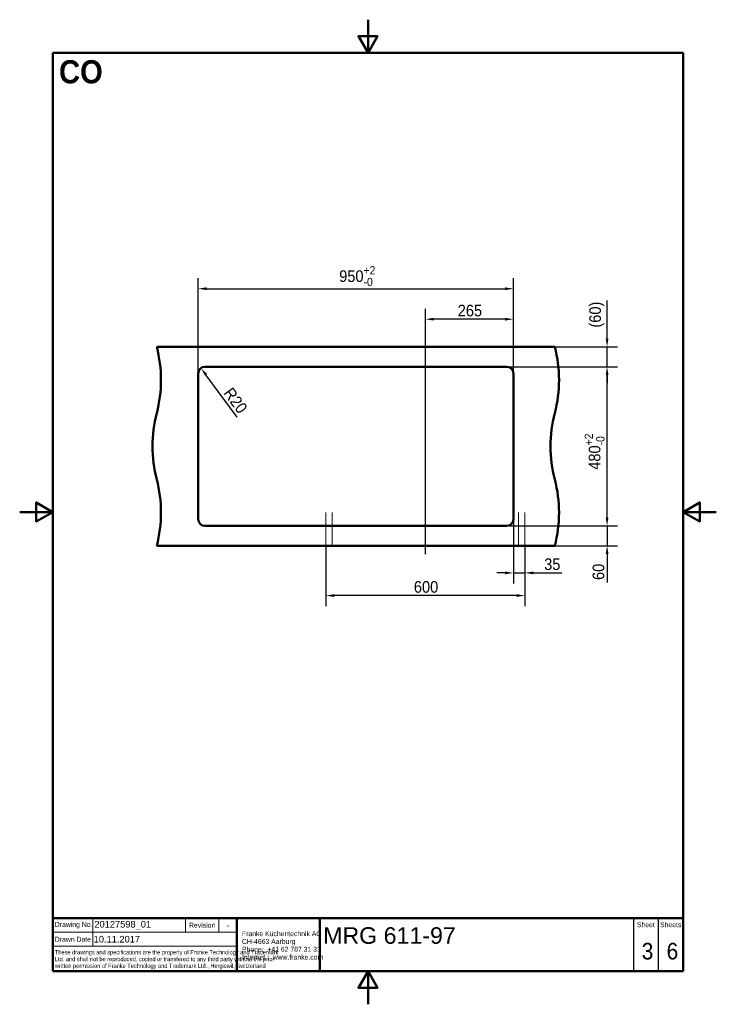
# Paper-space layout 'CO_3' of a CAD drawing. Header units: millimetres. Extents: x 0 to 2100, y 0 to 2970.
import ezdxf
from ezdxf.enums import TextEntityAlignment as Align

# ---------------------------------------------------------------- set-up
doc = ezdxf.new("R2010")
doc.units = ezdxf.units.MM
doc.header["$LTSCALE"] = 10
for name, color, linetype, lineweight in [('Centerline(ISO)', 7, 'Continuous', 25), ('Dimensions(ISO)', 7, 'Continuous', 25), ('Sketch Geometry(DIN)', 7, 'Continuous', 50), ('Sketch Geometry(ISO)', 7, 'Continuous', 50), ('Symbole(DIN)', 7, 'Continuous', 25), ('Symbols(ISO)', 7, 'Continuous', 25), ('Visible Edges(ISO)', 7, 'Continuous', 50)]:
    doc.layers.add(name, color=color, linetype=linetype, lineweight=lineweight)
doc.styles.add('Text Style20', font='arial.ttf')
doc.styles.add('Text Style40', font='arial.ttf')
doc.styles.add('Text Style9', font='arial.ttf')
doc.styles.add('Text_3.5mm', font='arial.ttf', dxfattribs={"width": 0.9})
doc.styles.add('Text_5.0mm', font='arial.ttf', dxfattribs={"width": 0.9})
doc.styles.add('Text__1.3mm', font='arial.ttf', dxfattribs={"width": 0.9})
doc.styles.add('Text__1.5mm', font='arial.ttf', dxfattribs={"width": 0.9})
doc.styles.add('Text__3.5mm', font='arial.ttf', dxfattribs={"width": 0.9})
doc.styles.add('Text__5.0mm', font='arial.ttf', dxfattribs={"width": 0.9})
doc.dimstyles.new('KS-STANDARD', dxfattribs={"dimscale": 10, "dimtxt": 3.5, "dimasz": 2.5, "dimexe": 3.175, "dimexo": 0, "dimgap": 0.8, "dimtad": 1, "dimdec": 1, "dimrnd": 1e-08, "dimtxsty": 'Text_3.5mm', "dimcen": 0.09, "dimdle": 10, "dimclrd": 7, "dimclre": 7, "dimclrt": 7, "dimadec": 0, "dimazin": 2, "dimtfac": 0.714286, "dimtdec": 4, "dimtmove": 0, "dimatfit": 3, "dimfxl": 1, "dimtolj": 1, "dimlwd": 25, "dimlwe": 25, "dimarcsym": 0})

# ---------------------------------------------------------------- blocks, each defined once
blk = doc.blocks.new('Title Blocks FKT-Marketing')
at = {"layer": 'Sketch Geometry(DIN)', "color": 7, "linetype": 'Continuous', "lineweight": 50}
for p, q in [((97.45, 118.35), (287.45, 118.35)), ((97.45, 118.35), (97.45, 102.35)), ((152.95, 118.35), (152.95, 102.35)), ((177.95, 102.35), (177.95, 118.35)), ((287.45, 102.35), (287.45, 118.35)), ((97.45, 102.35), (287.45, 102.35))]:
    blk.add_line(p, q, dxfattribs=at)
at = {"layer": 'Sketch Geometry(DIN)', "color": 7, "linetype": 'Continuous', "lineweight": 18}
for p, q in [((109.45, 118.35), (109.45, 109.85)), ((137.45, 114.1), (137.45, 118.35)), ((147.45, 114.1), (147.45, 118.35)), ((97.45, 114.1), (152.95, 114.1)), ((97.45, 109.85), (152.95, 109.85))]:
    blk.add_line(p, q, dxfattribs=at)
at = {"layer": 'Sketch Geometry(DIN)', "color": 7, "linetype": 'Continuous', "lineweight": 25}
for p, q in [((272.45, 118.35), (272.45, 102.35)), ((279.95, 118.35), (279.95, 102.35))]:
    blk.add_line(p, q, dxfattribs=at)
at = {"layer": 'Symbole(DIN)', "color": 7, "style": 'Text__1.5mm'}
for s, insert, char_height, width, attachment_point in [('\\fArial|b0|i0;Drawing No.', (98.05, 116.22), 1.4986, 15.7321, 4), ('Revision', (142.45, 116.22), 1.499, 13.4705, 5), ('Sheet', (276.2, 116.35), 1.499, 6.6871, 5), ('Sheets', (283.7, 116.35), 1.499, 6.6871, 5), ('Drawn Date', (98.05, 111.97), 1.499, 13.6702, 4)]:
    blk.add_mtext(s, dxfattribs=dict(at, insert=insert, char_height=char_height, width=width, attachment_point=attachment_point))
at = {"layer": 'Symbole(DIN)', "color": 7, "attachment_point": 4, "line_spacing_factor": 0.944221}
for s, insert, char_height, width, style in [('\\fArial|b0|i0;\\H1.4986;Franke Küchentechnik AG\\PCH-4663 Aarburg\\PPhone:  +41 62 787 31 31\\PInternet :  www.franke.com', (154.45, 110.11), 1.4986, 34.1835, 'Text__3.5mm'), ('\\fArial|b0|i0;\\W0.75;These drawings and specifications are the property of Franke Technology and Trademark Ltd. and shall not be reproduced, copied or transfered to any third party without the prior written permission of Franke Technology and Trademark Ltd., Hergiswil, Switzerland', (98.05, 105.81), 1.3, 54.5435, 'Text__1.3mm')]:
    blk.add_mtext(s, dxfattribs=dict(at, insert=insert, char_height=char_height, width=width, style=style))
at = {"layer": 'Symbole(DIN)', "color": 7}
for tag, p, height, style in [('Document_Number_001', (109.96, 115.5), 2, 'Text Style40'), ('Revision_Index_1_001', (149.73, 115.22), 2, 'Text Style40'), ('Title_001', (178.93, 110.6), 5, 'Text Style20'), ('Drawn_Date_001', (109.74, 110.99), 2, 'Text Style40')]:
    blk.add_attdef(tag, p, '', height=height, dxfattribs=dict(at, style=style))
at = {"layer": 'Symbole(DIN)', "color": 7, "style": 'Text__5.0mm', "width": 0.9}
for tag, p in [('Sheet_number_001', (274.96, 105.88)), ('Number_of_sheets_001', (282.47, 105.88))]:
    blk.add_attdef(tag, p, '', height=5, dxfattribs=at)
at = {"layer": 'Symbole(DIN)', "color": 7, "style": 'Text Style9'}
blk.add_attdef('Auxiliary_Remark1', text='', height=3.5, dxfattribs=at).set_placement((179.45, 105.85), align=Align.MIDDLE_LEFT)
blk = doc.blocks.new('*D5')
at = {"layer": 'Defpoints', "color": 0, "linetype": 'Continuous', "transparency": 16777216}
for p in [(1488.2, 1463.2), (1523.2, 1383.2), (1488.2, 1301.3)]:
    blk.add_point(p, dxfattribs=at)
at = {"layer": 'Dimensions(ISO)', "color": 7, "linetype": 'Continuous', "lineweight": 25, "transparency": 16777216}
for p, q in [((1488.2, 1463.2), (1488.2, 1269.6)), ((1523.2, 1383.2), (1523.2, 1269.6)), ((1463.2, 1301.3), (1438.2, 1301.3)), ((1488.2, 1301.3), (1523.2, 1301.3)), ((1548.2, 1301.3), (1634.5, 1301.3))]:
    blk.add_line(p, q, dxfattribs=at)
at = {"layer": 'Dimensions(ISO)', "color": 7, "linetype": 'Continuous', "transparency": 16777216}
for points in [[(1463.2, 1305.5), (1463.2, 1297.2), (1488.2, 1301.3)], [(1548.2, 1305.5), (1548.2, 1297.2), (1523.2, 1301.3)]]:
    blk.add_solid(points, dxfattribs=at)
at = {"layer": 'Dimensions(ISO)', "color": 7, "linetype": 'Continuous', "lineweight": 25, "transparency": 16777216, "insert": (1581.2, 1327.2), "char_height": 35, "attachment_point": 4, "style": 'Text_3.5mm'}
blk.add_mtext('\\A1;35', dxfattribs=at)
blk = doc.blocks.new('*D6')
at = {"layer": 'Defpoints', "color": 0, "linetype": 'Continuous', "transparency": 16777216}
for p in [(923.2, 1383.2), (1523.2, 1383.2), (923.2, 1232.9)]:
    blk.add_point(p, dxfattribs=at)
at = {"layer": 'Dimensions(ISO)', "color": 7, "linetype": 'Continuous', "lineweight": 25, "transparency": 16777216}
for p, q in [((923.2, 1383.2), (923.2, 1201.1)), ((1523.2, 1383.2), (1523.2, 1201.1)), ((1498.2, 1232.9), (948.2, 1232.9))]:
    blk.add_line(p, q, dxfattribs=at)
at = {"layer": 'Dimensions(ISO)', "color": 7, "linetype": 'Continuous', "transparency": 16777216}
for points in [[(948.2, 1237.1), (948.2, 1228.7), (923.2, 1232.9)], [(1498.2, 1237.1), (1498.2, 1228.7), (1523.2, 1232.9)]]:
    blk.add_solid(points, dxfattribs=at)
at = {"layer": 'Dimensions(ISO)', "color": 7, "linetype": 'Continuous', "lineweight": 25, "transparency": 16777216, "insert": (1188.3, 1258.8), "char_height": 35, "attachment_point": 4, "style": 'Text_3.5mm'}
blk.add_mtext('\\A1;600', dxfattribs=at)
blk = doc.blocks.new('*D7')
at = {"layer": 'Defpoints', "color": 0, "linetype": 'Continuous', "transparency": 16777216}
for p in [(1468.2, 1443.2), (1770.8, 1443.2), (1613.2, 1383.2)]:
    blk.add_point(p, dxfattribs=at)
at = {"layer": 'Dimensions(ISO)', "color": 7, "linetype": 'Continuous', "lineweight": 25, "transparency": 16777216}
for p, q in [((1770.8, 1468.2), (1770.8, 1493.2)), ((1468.2, 1443.2), (1802.6, 1443.2)), ((1770.8, 1443.2), (1770.8, 1383.2)), ((1613.2, 1383.2), (1802.6, 1383.2)), ((1770.8, 1358.2), (1770.8, 1272))]:
    blk.add_line(p, q, dxfattribs=at)
at = {"layer": 'Dimensions(ISO)', "color": 7, "linetype": 'Continuous', "transparency": 16777216}
for points in [[(1766.6, 1468.2), (1775, 1468.2), (1770.8, 1443.2)], [(1766.6, 1358.2), (1775, 1358.2), (1770.8, 1383.2)]]:
    blk.add_solid(points, dxfattribs=at)
at = {"layer": 'Dimensions(ISO)', "color": 7, "linetype": 'Continuous', "lineweight": 25, "transparency": 16777216, "insert": (1744.9, 1280), "char_height": 35, "attachment_point": 4, "rotation": 90, "style": 'Text_3.5mm'}
blk.add_mtext('\\A1;60', dxfattribs=at)
blk = doc.blocks.new('*D8')
at = {"layer": 'Defpoints', "color": 0, "linetype": 'Continuous', "transparency": 16777216}
for p in [(1613.2, 1983.2), (1770.8, 1983.2), (1468.2, 1923.2)]:
    blk.add_point(p, dxfattribs=at)
at = {"layer": 'Dimensions(ISO)', "color": 7, "linetype": 'Continuous', "lineweight": 25, "transparency": 16777216}
for p, q in [((1770.8, 2008.2), (1770.8, 2123.2)), ((1613.2, 1983.2), (1802.6, 1983.2)), ((1770.8, 1923.2), (1770.8, 1983.2)), ((1468.2, 1923.2), (1802.6, 1923.2)), ((1770.8, 1898.2), (1770.8, 1873.2))]:
    blk.add_line(p, q, dxfattribs=at)
at = {"layer": 'Dimensions(ISO)', "color": 7, "linetype": 'Continuous', "transparency": 16777216}
for points in [[(1766.6, 2008.2), (1775, 2008.2), (1770.8, 1983.2)], [(1766.6, 1898.2), (1775, 1898.2), (1770.8, 1923.2)]]:
    blk.add_solid(points, dxfattribs=at)
at = {"layer": 'Dimensions(ISO)', "color": 7, "linetype": 'Continuous', "lineweight": 25, "transparency": 16777216, "insert": (1739.9, 2041.2), "char_height": 35, "attachment_point": 4, "rotation": 90, "style": 'Text_3.5mm'}
blk.add_mtext('\\A1;(60)', dxfattribs=at)
blk = doc.blocks.new('*D9')
at = {"layer": 'Defpoints', "color": 0, "linetype": 'Continuous', "transparency": 16777216}
for p in [(1223.2, 2066.6), (1223.2, 2047.8), (1488.2, 1903.2)]:
    blk.add_point(p, dxfattribs=at)
at = {"layer": 'Dimensions(ISO)', "color": 7, "linetype": 'Continuous', "lineweight": 25, "transparency": 16777216}
for p, q in [((1223.2, 2047.8), (1223.2, 2098.3)), ((1488.2, 1903.2), (1488.2, 2098.3)), ((1463.2, 2066.6), (1248.2, 2066.6))]:
    blk.add_line(p, q, dxfattribs=at)
at = {"layer": 'Dimensions(ISO)', "color": 7, "linetype": 'Continuous', "transparency": 16777216}
for points in [[(1248.2, 2070.7), (1248.2, 2062.4), (1223.2, 2066.6)], [(1463.2, 2070.7), (1463.2, 2062.4), (1488.2, 2066.6)]]:
    blk.add_solid(points, dxfattribs=at)
at = {"layer": 'Dimensions(ISO)', "color": 7, "linetype": 'Continuous', "lineweight": 25, "transparency": 16777216, "insert": (1320.5, 2092.4), "char_height": 35, "attachment_point": 4, "style": 'Text_3.5mm'}
blk.add_mtext('\\A1;265', dxfattribs=at)
blk = doc.blocks.new('*D10')
at = {"layer": 'Defpoints', "color": 0, "linetype": 'Continuous', "transparency": 16777216}
for p in [(1468.2, 1923.2), (1770.8, 1923.2), (1468.2, 1443.2)]:
    blk.add_point(p, dxfattribs=at)
at = {"layer": 'Dimensions(ISO)', "color": 7, "linetype": 'Continuous', "lineweight": 25, "transparency": 16777216}
for p, q in [((1468.2, 1923.2), (1802.6, 1923.2)), ((1770.8, 1468.2), (1770.8, 1898.2)), ((1468.2, 1443.2), (1802.6, 1443.2))]:
    blk.add_line(p, q, dxfattribs=at)
at = {"layer": 'Dimensions(ISO)', "color": 7, "linetype": 'Continuous', "transparency": 16777216}
for points in [[(1766.6, 1898.2), (1775, 1898.2), (1770.8, 1923.2)], [(1766.6, 1468.2), (1775, 1468.2), (1770.8, 1443.2)]]:
    blk.add_solid(points, dxfattribs=at)
at = {"layer": 'Dimensions(ISO)', "color": 7, "linetype": 'Continuous', "lineweight": 25, "transparency": 16777216, "insert": (1733, 1612.5), "char_height": 35, "attachment_point": 4, "rotation": 90, "style": 'Text_3.5mm'}
blk.add_mtext('\\A1;480{\\H25.000001;\\S+2^ -0;}', dxfattribs=at)
blk = doc.blocks.new('*D11')
at = {"layer": 'Defpoints', "color": 0, "linetype": 'Continuous', "transparency": 16777216}
for p in [(1488.2, 2158.6), (538.2, 1903.2), (1488.2, 1903.2)]:
    blk.add_point(p, dxfattribs=at)
at = {"layer": 'Dimensions(ISO)', "color": 7, "linetype": 'Continuous', "lineweight": 25, "transparency": 16777216}
for p, q in [((538.2, 1903.2), (538.2, 2190.3)), ((1488.2, 1903.2), (1488.2, 2190.3)), ((563.2, 2158.6), (1463.2, 2158.6))]:
    blk.add_line(p, q, dxfattribs=at)
at = {"layer": 'Dimensions(ISO)', "color": 7, "linetype": 'Continuous', "transparency": 16777216}
for points in [[(563.2, 2162.7), (563.2, 2154.4), (538.2, 2158.6)], [(1463.2, 2162.7), (1463.2, 2154.4), (1488.2, 2158.6)]]:
    blk.add_solid(points, dxfattribs=at)
at = {"layer": 'Dimensions(ISO)', "color": 7, "linetype": 'Continuous', "lineweight": 25, "transparency": 16777216, "insert": (963.1, 2196.4), "char_height": 35, "attachment_point": 4, "style": 'Text_3.5mm'}
blk.add_mtext('\\A1;950{\\H25.000001;\\S+2^ -0;}', dxfattribs=at)
blk = doc.blocks.new('*D12')
at = {"layer": 'Defpoints', "color": 0, "linetype": 'Continuous', "transparency": 16777216}
for p in [(546.3, 1919.3), (558.2, 1903.2)]:
    blk.add_point(p, dxfattribs=at)
at = {"layer": 'Dimensions(ISO)', "color": 7, "linetype": 'Continuous', "lineweight": 25, "transparency": 16777216}
blk.add_line((655.2, 1771.4), (561.1, 1899.1), dxfattribs=at)
at = {"layer": 'Dimensions(ISO)', "color": 7, "linetype": 'Continuous', "transparency": 16777216}
blk.add_solid([(564.5, 1901.6), (557.8, 1896.7), (546.3, 1919.3)], dxfattribs=at)
at = {"layer": 'Dimensions(ISO)', "color": 7, "linetype": 'Continuous', "lineweight": 25, "transparency": 16777216, "insert": (626.7, 1853.7), "char_height": 35, "attachment_point": 4, "rotation": 306.3778, "style": 'Text_3.5mm'}
blk.add_mtext('\\A1;R20', dxfattribs=at)
blk = doc.blocks.new('Borders Default Border')
at = {"layer": 'Sketch Geometry(ISO)', "flags": 128}
for points in [[(105, 297), (105, 287), (102.11, 292), (107.89, 292), (105, 287)], [(10, 10), (10, 287), (200, 287), (200, 10), (10, 10)], [(0, 148.5), (10, 148.5), (5, 151.39), (5, 145.61), (10, 148.5)], [(210, 148.5), (200, 148.5), (205, 151.39), (205, 145.61), (200, 148.5)], [(105, 0), (105, 10), (102.11, 5), (107.89, 5), (105, 10)]]:
    blk.add_lwpolyline(points, dxfattribs=at)

psp = doc.layouts.new('CO_3')

# ---------------------------------------------------------------- linework, layer by layer
at = {"layer": 'Centerline(ISO)', "linetype": 'Continuous'}
psp.add_line((1223.16, 1358.156), (1223.16, 2047.824), dxfattribs=at)
at = {"layer": 'Sketch Geometry(ISO)', "linetype": 'Continuous', "lineweight": 18}
for p, q in [((923.16, 1383.156), (923.16, 1483.156)), ((942.16, 1383.156), (942.16, 1483.156)), ((1504.16, 1383.156), (1504.16, 1483.156)), ((1523.16, 1383.156), (1523.16, 1483.156))]:
    psp.add_line(p, q, dxfattribs=at)
at = {"layer": 'Visible Edges(ISO)'}
for p, q in [((413.16, 1983.156), (1613.16, 1983.156)), ((538.16, 1463.156), (538.16, 1903.156)), ((558.16, 1923.156), (1468.16, 1923.156)), ((1488.16, 1903.156), (1488.16, 1463.156)), ((1468.16, 1443.156), (558.16, 1443.156)), ((413.16, 1383.156), (1613.16, 1383.156))]:
    psp.add_line(p, q, dxfattribs=at)
for centre, radius, start, end in [((25.862, 1883.156), 400, 345.522488, 14.477512), ((1225.862, 1883.156), 400, 345.522488, 14.477512), ((558.16, 1903.156), 20, 90, 180), ((1468.16, 1903.156), 20, 0, 90), ((800.459, 1683.156), 400, 165.522488, 194.477512), ((2000.459, 1683.156), 400, 165.522488, 194.477512), ((25.862, 1483.156), 400, 345.522488, 14.477512), ((1225.862, 1483.156), 400, 345.522488, 14.477512), ((558.16, 1463.156), 20, 180, 270), ((1468.16, 1463.156), 20, 270, 0)]:
    psp.add_arc(centre, radius, start, end, dxfattribs=at)

# ---------------------------------------------------------------- block references
at = {"xscale": 10, "yscale": 10, "zscale": 10}
psp.add_blockref('Borders Default Border', (0, 0), dxfattribs=at)
psp.add_blockref('Title Blocks FKT-Marketing', (-874.458, -923.483), dxfattribs=at).add_auto_attribs({'Title_001': 'MRG 611-97', 'Revision_Index_1_001': '-', 'Document_Number_001': '20127598_01', 'Drawn_Date_001': '10.11.2017', 'Sheet_number_001': '3', 'Number_of_sheets_001': '6'})

# ---------------------------------------------------------------- texts
at = {"layer": 'Symbols(ISO)', "color": 7, "insert": (118.491, 2812.407), "char_height": 70, "width": 131.9436, "attachment_point": 4, "style": 'Text_5.0mm'}
psp.add_mtext('{\\fArial|b1|i0;\\H70.0000;CO}', dxfattribs=at)

# ---------------------------------------------------------------- dimensions: what is measured, and where the dimension line sits
at = {"layer": 'Dimensions(ISO)', "color": 7, "linetype": 'Continuous', "lineweight": 25}
for base, p1, p2, override, picture, middle in [((1488.16, 2158.573), (538.16, 1903.156), (1488.16, 1903.156), {"dimgap": 0.8, "dimdec": 0, "dimtol": 1, "dimlim": 0, "dimtp": 2, "dimtm": 1e-09, "dimtdec": 4, "dimtofl": 0, "dimatfit": 1}, '*D11', (1015.16, 2158.573)), ((923.16, 1232.883), (1523.16, 1383.156), (923.16, 1383.156), {"dimgap": 0.8, "dimdec": 1, "dimtol": 0, "dimlim": 0, "dimtp": 0, "dimtm": 0, "dimtdec": 4, "dimtofl": 0, "dimatfit": 1}, '*D6', (1223.16, 1232.883))]:
    dim = psp.add_linear_dim(base=base, p1=p1, p2=p2, dimstyle='KS-STANDARD', override=override, dxfattribs=at)
    dim.commit()
    dim.dimension.update_dxf_attribs({"geometry": picture, "text_midpoint": middle, "dimtype": 160})
for base, p1, p2, angle, override, picture, middle in [((1223.16, 2066.561), (1488.16, 1903.156), (1223.16, 2047.824), 180, {"dimgap": 0.8, "dimdec": 0, "dimtol": 0, "dimlim": 0, "dimtp": 0, "dimtm": 0, "dimtdec": 4, "dimtofl": 0, "dimatfit": 1}, '*D9', (1355.66, 2066.561)), ((1770.807, 1923.156), (1468.16, 1443.156), (1468.16, 1923.156), 90, {"dimgap": 0.8, "dimdec": 1, "dimtol": 1, "dimlim": 0, "dimtp": 2, "dimtm": 1e-09, "dimtdec": 4, "dimtofl": 0, "dimatfit": 1}, '*D10', (1770.807, 1665.156)), ((1770.807, 1443.156), (1613.16, 1383.156), (1468.16, 1443.156), 90, {"dimgap": 0.8, "dimdec": 1, "dimtol": 0, "dimlim": 0, "dimtp": 0, "dimtm": 0, "dimtdec": 4, "dimtofl": 1, "dimatfit": 1}, '*D7', (1770.807, 1302.562)), ((1488.16, 1301.342), (1523.16, 1383.156), (1488.16, 1463.156), 180, {"dimgap": 0.8, "dimdec": 0, "dimtol": 0, "dimlim": 0, "dimtp": 0, "dimtm": 0, "dimtdec": 4, "dimtofl": 1, "dimatfit": 1}, '*D5', (1603.829, 1301.342))]:
    dim = psp.add_linear_dim(base=base, p1=p1, p2=p2, angle=angle, dimstyle='KS-STANDARD', override=override, dxfattribs=at)
    dim.commit()
    dim.dimension.update_dxf_attribs({"geometry": picture, "text_midpoint": middle, "dimtype": 160})
dim = psp.add_linear_dim(base=(1770.807, 1983.156), p1=(1468.16, 1923.156), p2=(1613.16, 1983.156), angle=90, text='(<>)', dimstyle='KS-STANDARD', override={"dimgap": 0.8, "dimdec": 1, "dimtol": 0, "dimlim": 0, "dimtp": 0, "dimtm": 0, "dimtdec": 4, "dimtofl": 1, "dimatfit": 1}, dxfattribs=at)
dim.commit()
dim.dimension.update_dxf_attribs({"geometry": '*D8', "text_midpoint": (1770.807, 2078.157), "dimtype": 160})
dim = psp.add_radius_dim(center=(558.16, 1903.156), mpoint=(546.298, 1919.258), dimstyle='KS-STANDARD', override={"dimgap": 0.8, "dimdec": 1, "dimlfac": 1, "dimcen": 0, "dimtol": 0, "dimlim": 0, "dimtp": 0, "dimtm": 0, "dimtdec": 4, "dimtofl": 0}, dxfattribs=at)
dim.commit()
dim.dimension.update_dxf_attribs({"geometry": '*D12', "text_midpoint": (628.207, 1808.07), "dimtype": 164})

doc.saveas('drawing.dxf')
